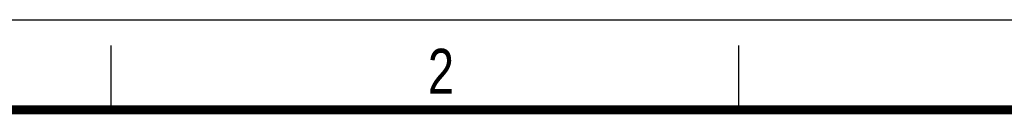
# Model space of a CAD drawing. Header units: millimetres. Extents: x 0 to 210, y 0 to 297.
# Tile 12 of 13: x 49 to 126, y 290 to 297. Entities that reach past the tile are written whole.
import ezdxf

# ---------------------------------------------------------------- set-up
doc = ezdxf.new("R2010")
doc.units = ezdxf.units.MM
doc.header["$LTSCALE"] = 19.36
doc.layers.get('0').update_dxf_attribs({"linetype": 'CONTINUOUS'})
doc.styles.add('TEXTSTYLE_2', font='txt', dxfattribs={"width": 0.75})

msp = doc.modelspace()

# ---------------------------------------------------------------- linework, layer by layer
at = {"color": 2, "linetype": 'CONTINUOUS'}
for p, q in [((0, 297), (210, 297)), ((56, 290), (56, 295)), ((105, 290), (105, 295))]:
    msp.add_line(p, q, dxfattribs=at)
at = {"color": 7, "linetype": 'CONTINUOUS', "const_width": 0.7}
msp.add_lwpolyline([(7, 290), (203, 290)], dxfattribs=at)

# ---------------------------------------------------------------- texts
at = {"color": 5, "linetype": 'CONTINUOUS', "style": 'TEXTSTYLE_2', "width": 0.785714}
msp.add_text('2', height=3.5, dxfattribs=at).set_placement((80.73138, 291.23958))

doc.saveas('drawing.dxf')
